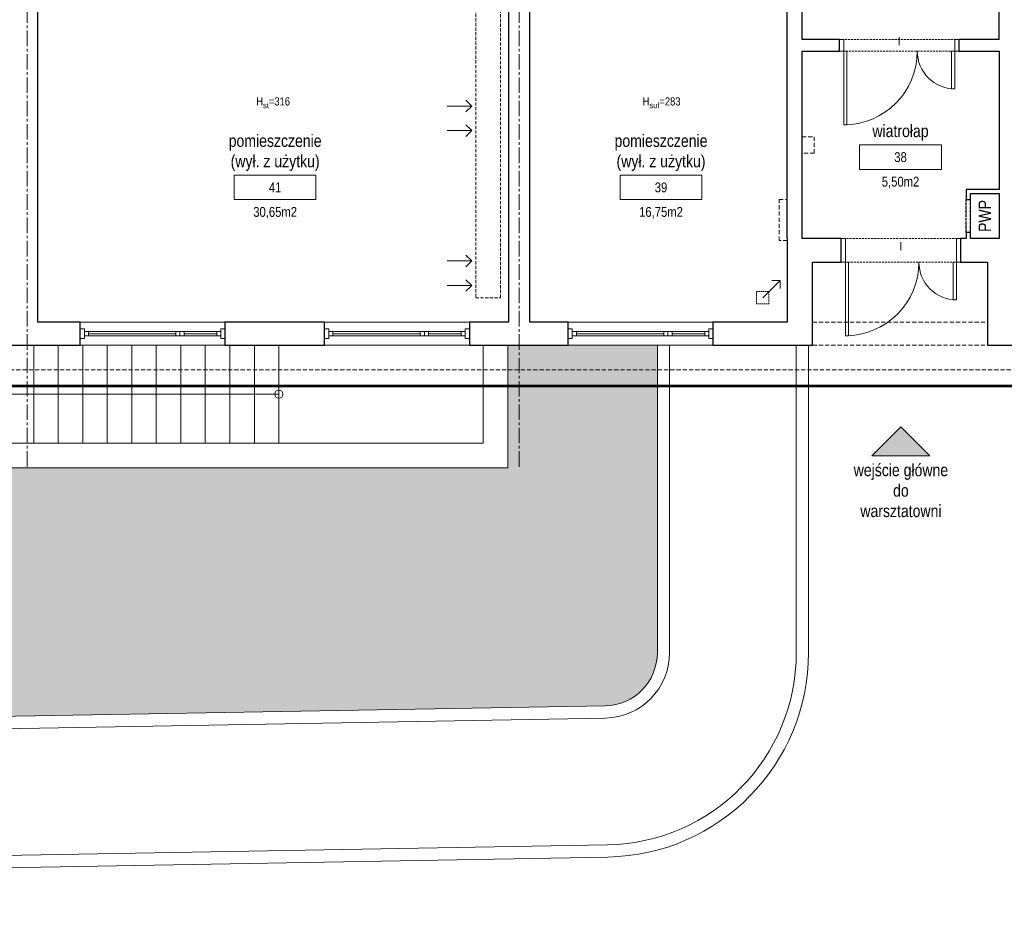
# Model space of a CAD drawing. Header units: millimetres. Extents: x 58673 to 77132, y 78327 to 116111.
# Tile 8 of 61: x 70455 to 71659, y 79997 to 81087. Entities that reach past the tile are written whole.
import ezdxf
from ezdxf.enums import TextEntityAlignment as Align

# ---------------------------------------------------------------- set-up
doc = ezdxf.new("R2010")
doc.units = ezdxf.units.MM
doc.header["$MEASUREMENT"] = 0
for name, pattern in [('_xref_ACAD-LSN_dyspozytornia_PW_rzuty_14$0$CENTER2', [28.575, 19.05, -3.175, 3.175, -3.175]), ('_xref_ACAD-LSN_dyspozytornia_PW_rzuty_14$0$DASHED', [19.05, 12.7, -6.35]), ('_xref_ACAD-LSN_dyspozytornia_PW_rzuty_14$0$HIDDEN2', [4.7625, 3.175, -1.5875])]:
    doc.linetypes.add(name, pattern=pattern)
doc.layers.get('0').update_dxf_attribs({"lineweight": 9})
for name, color, linetype, lineweight in [('_xref_ACAD-LSN_dyspozytornia_PW_rzuty_14$0$A drzwi płytowe', 250, 'Continuous', 9), ('_xref_ACAD-LSN_dyspozytornia_PW_rzuty_14$0$A hatch', 250, 'Continuous', 5), ('_xref_ACAD-LSN_dyspozytornia_PW_rzuty_14$0$A hydrant', 250, 'Continuous', 13), ('_xref_ACAD-LSN_dyspozytornia_PW_rzuty_14$0$A opis', 250, 'Continuous', 13), ('_xref_ACAD-LSN_dyspozytornia_PW_rzuty_14$0$A opis pom', 250, 'Continuous', 9), ('_xref_ACAD-LSN_dyspozytornia_PW_rzuty_14$0$A opis pom pow', 250, 'Continuous', 9), ('_xref_ACAD-LSN_dyspozytornia_PW_rzuty_14$0$A opis technologia', 250, 'Continuous', 13), ('_xref_ACAD-LSN_dyspozytornia_PW_rzuty_14$0$A widok', 250, 'Continuous', 9), ('_xref_ACAD-LSN_dyspozytornia_PW_rzuty_14$0$A widok wyżej', 250, '_xref_ACAD-LSN_dyspozytornia_PW_rzuty_14$0$DASHED', 9), ('_xref_ACAD-LSN_dyspozytornia_PW_rzuty_14$0$A zakres', 250, 'Continuous', 13), ('_xref_ACAD-LSN_dyspozytornia_PW_rzuty_14$0$A-Glaz', 250, 'Continuous', 9), ('_xref_ACAD-LSN_dyspozytornia_PW_rzuty_14$0$A-Wall', 250, 'Continuous', 25), ('_xref_ACAD-LSN_dyspozytornia_PW_rzuty_14$0$IS kanaly wentylacyjne', 250, '_xref_ACAD-LSN_dyspozytornia_PW_rzuty_14$0$DASHED', 9), ('_xref_ACAD-LSN_dyspozytornia_PW_rzuty_14$0$IS wentylacja kratki istniejace', 250, 'Continuous', 9), ('_xref_ACAD-LSN_dyspozytornia_PW_rzuty_14$0$S-Grid-Iden', 250, '_xref_ACAD-LSN_dyspozytornia_PW_rzuty_14$0$CENTER2', 9), ('xref', 8, 'Continuous', 9)]:
    doc.layers.add(name, color=color, linetype=linetype, lineweight=lineweight)
doc.layers.add('_xref_ACAD-LSN_dyspozytornia_PW_rzuty_14$0$A-Wall-Open', color=250, linetype='_xref_ACAD-LSN_dyspozytornia_PW_rzuty_14$0$HIDDEN2', lineweight=25, plot=False)
doc.styles.add('_xref_ACAD-LSN_dyspozytornia_PW_rzuty_14$0$Standard', font='ARIALN.TTF')
doc.styles.add('_xref_ACAD-LSN_dyspozytornia_PW_rzuty_14$0$STYL ASA', font='ARIALN.TTF')

# ---------------------------------------------------------------- blocks, each defined once
blk = doc.blocks.new('_xref_ACAD-LSN_dyspozytornia_PW_rzuty_14$0$wejscie')
h = blk.add_hatch(color=256)
h.dxf.hatch_style = 1
h.paths.add_polyline_path([(-35.4, -35.4), (0, 0), (35.4, -35.4)])
blk.add_lwpolyline([(-35.4, -35.4), (0, 0), (35.4, -35.4)], close=True)
blk = doc.blocks.new('_xref_ACAD-LSN_dyspozytornia_PW_rzuty_14$0$blok do okna')
for points in [[(28.5, 2.5), (33.5, 2.5), (33.5, -2.5), (28.5, -2.5)], [(33.5, 2.5), (38.5, 2.5), (38.5, -2.5), (33.5, -2.5)]]:
    blk.add_lwpolyline(points, close=True)
for points in [[(-78.5, 0), (28.5, 0)], [(38.5, 0), (78.5, 0)]]:
    blk.add_lwpolyline(points)
blk = doc.blocks.new('_xref_ACAD-LSN_dyspozytornia_PW_rzuty_14$0$tag wn')
blk.add_lwpolyline([(-25, -7.5), (25, -7.5), (25, 7.5), (-25, 7.5)], close=True)
at = {"style": '_xref_ACAD-LSN_dyspozytornia_PW_rzuty_14$0$STYL ASA'}
blk.add_attdef('ROOM:NO', text='', height=6, dxfattribs=at).set_placement((0, 0), align=Align.MIDDLE_CENTER)
at = {"layer": '_xref_ACAD-LSN_dyspozytornia_PW_rzuty_14$0$A opis pom pow', "style": '_xref_ACAD-LSN_dyspozytornia_PW_rzuty_14$0$STYL ASA'}
blk.add_attdef('ROOM:AREA', text='', height=6, dxfattribs=at).set_placement((0, -15), align=Align.MIDDLE_CENTER)
blk = doc.blocks.new('_xref_ACAD-LSN_dyspozytornia_PW_rzuty_14$0$środek')
blk.add_line((0, 0), (0, -10))
blk = doc.blocks.new('_xref_ACAD-LSN_dyspozytornia_PW_rzuty_14')
at = {"layer": '_xref_ACAD-LSN_dyspozytornia_PW_rzuty_14$0$A hatch', "transparency": 33554495}
h = blk.add_hatch(dxfattribs=at)
h.set_pattern_fill('GRASS', color=256, scale=4)
h.set_pattern_definition([(90, (0, -10000), (-71.84205, 71.84205), [19.05, -124.6341]), (45, (0, -10000), (-71.84205, 71.84205), [19.05, -82.55]), (135, (0, -10000), (-71.84205, -71.84205), [19.05, -82.55])])
edge = h.paths.add_edge_path()
edge.add_spline(control_points=[(73831.5, 78934.7), (73821.4, 78950.9), (73811.2, 78967.1), (73777.9, 79019.7), (73754.3, 79055.7), (73718.4, 79105.4), (73707.4, 79120), (73684.5, 79148.7), (73672.7, 79162.8), (73654.4, 79183.4), (73648.1, 79190.1), (73632.7, 79206.4), (73623.4, 79215.8), (73602.5, 79235.9), (73590.9, 79246.5), (73522.6, 79306.1), (73459.4, 79350), (73322.2, 79426.9), (73248.2, 79459.9), (73070, 79523.2), (72963.1, 79549.8), (72743.3, 79584.7), (72630.3, 79593.1), (72404.9, 79591.7), (72292.4, 79581.9), (72113.1, 79551), (72044.1, 79535), (71910.9, 79495.5), (71846.7, 79472), (71725, 79417.5), (71667.5, 79386.5), (71560.8, 79317.1), (71511.7, 79278.7), (71449.3, 79219.1), (71431.8, 79201), (71407, 79172.8), (71399, 79163.2), (71383.4, 79143.8), (71375.9, 79133.9), (71359, 79110.8), (71349.9, 79097.5), (71316.2, 79045.2), (71294.2, 79004.5), (71248.1, 78905.3), (71225.8, 78845.3), (71186.7, 78721.6), (71169.7, 78657.8), (71142.4, 78545.8), (71131.5, 78498.1), (71120.5, 78450.3)], knot_values=[0, 0, 0, 0, 57.207065, 57.207065, 187.181956, 187.181956, 242.95388, 242.95388, 298.725803, 298.725803, 326.611765, 326.611765, 366.532108, 366.532108, 413.640335, 413.640335, 636.601339, 636.601339, 859.562342, 859.562342, 1147.4948, 1147.4948, 1435.427258, 1435.427258, 1723.359715, 1723.359715, 1909.892427, 1909.892427, 2096.425139, 2096.425139, 2282.95785, 2282.95785, 2469.490562, 2469.490562, 2547.228377, 2547.228377, 2586.097284, 2586.097284, 2624.966192, 2624.966192, 2675.594063, 2675.594063, 2819.436148, 2819.436148, 3012.724073, 3012.724073, 3206.011998, 3206.011998, 3347.114496, 3347.114496, 3347.114496, 3347.114496], degree=3, periodic=0)
edge.add_line((71120.5, 78450.3), (73831.5, 78934.7))
h.paths.add_polyline_path([(69699.2, 79521.8), (65252.1, 79442.8), (65252.1, 78327.2), (70701.7, 78327.2), (70701.7, 78536.9, 0.419422)])
h.paths.add_polyline_path([(66521.6, 80689.2), (65352.7, 80689.2), (65352.7, 80659.2), (65323.2, 80659.2), (65323.2, 80689.2), (65229.9, 80689.2), (65239.6, 80142.7), (66521.6, 80165.5)])
edge = h.paths.add_edge_path()
edge.add_line((67744.6, 80689.2), (68718.7, 80689.2))
edge.add_line((68718.7, 80689.2), (68718.7, 80265.3))
edge.add_arc((68483.7, 80265.3), 235, -15.0402, 0, ccw=False)
edge.add_line((68710.7, 80204.3), (67744.6, 80187.2))
edge.add_line((67744.6, 80187.2), (67744.6, 80689.2))
edge = h.paths.add_edge_path()
edge.add_line((69340.2, 80689.2), (69815.7, 80689.2))
edge.add_line((69815.7, 80689.2), (69815.7, 80223.9))
edge.add_line((69815.7, 80223.9), (69350.6, 80215.7))
edge.add_arc((69575.2, 80284.7), 235, 180, 197.0741, ccw=False)
edge.add_line((69340.2, 80284.7), (69340.2, 80689.2))
edge = h.paths.add_edge_path()
edge.add_line((70216.7, 80539.2), (71051.7, 80539.2))
edge.add_line((71051.7, 80539.2), (71051.7, 80689.2))
edge.add_line((71051.7, 80689.2), (71234.7, 80689.2))
edge.add_line((71234.7, 80689.2), (71234.7, 80313))
edge.add_arc((71169.7, 80313), 65, 271.0169, 360, ccw=False)
edge.add_line((71170.8, 80248), (70216.7, 80231.1))
edge.add_line((70216.7, 80231.1), (70216.7, 80539.2))
edge = h.paths.add_edge_path()
edge.add_line((72662.7, 80689.2), (72890.7, 80689.2))
edge.add_line((72890.7, 80689.2), (72890.7, 80659.2))
edge.add_line((72890.7, 80659.2), (72903.7, 80659.2))
edge.add_line((72903.7, 80659.2), (72901.8, 80108.7))
edge.add_arc((72897.7, 80343.7), 235, 180, 271.0169, ccw=False)
edge.add_line((72662.7, 80343.7), (72662.7, 80689.2))
at = {"layer": '_xref_ACAD-LSN_dyspozytornia_PW_rzuty_14$0$A drzwi płytowe', "linetype": 'Continuous', "lineweight": 9, "ltscale": 0.2}
for points in [[(71462.7, 81063.2), (71457.7, 81063.2), (71457.7, 81048.7), (71462.7, 81048.7)], [(71598.7, 81063.2), (71603.7, 81063.2), (71603.7, 81048.7), (71598.7, 81048.7)], [(71464.7, 80819.7), (71459.7, 80819.7), (71459.7, 80790.7), (71464.7, 80790.7)], [(71600.7, 80819.7), (71605.7, 80819.7), (71605.7, 80790.7), (71600.7, 80790.7)]]:
    blk.add_lwpolyline(points, close=True, dxfattribs=at)
at = {"layer": '_xref_ACAD-LSN_dyspozytornia_PW_rzuty_14$0$A drzwi płytowe', "linetype": 'Continuous', "lineweight": 9}
for points in [[(71462.7, 80958.7), (71466.7, 80958.7), (71466.7, 81048.7), (71462.7, 81048.7)], [(71598.7, 81048.7), (71594.7, 81048.7), (71594.7, 81002.7), (71598.7, 81002.7)], [(71464.7, 80700.7), (71468.7, 80700.7), (71468.7, 80790.7), (71464.7, 80790.7)], [(71600.7, 80790.7), (71596.7, 80790.7), (71596.7, 80744.7), (71600.7, 80744.7)]]:
    blk.add_lwpolyline(points, close=True, dxfattribs=at)
at = {"layer": '_xref_ACAD-LSN_dyspozytornia_PW_rzuty_14$0$A drzwi płytowe', "linetype": 'Continuous', "lineweight": 9, "ltscale": 0.2, "extrusion": (0, 0, -1)}
for centre in [(-71462.7, 81048.7), (-71464.7, 80790.7)]:
    blk.add_arc(centre, 90, 180, 270, dxfattribs=at)
at = {"layer": '_xref_ACAD-LSN_dyspozytornia_PW_rzuty_14$0$A drzwi płytowe', "linetype": 'Continuous', "lineweight": 9, "ltscale": 0.2}
for centre in [(71598.7, 81048.7), (71600.7, 80790.7)]:
    blk.add_arc(centre, 46, 180, 270, dxfattribs=at)
at = {"layer": '_xref_ACAD-LSN_dyspozytornia_PW_rzuty_14$0$A hatch'}
for points in [[(69325.2, 80689.2), (69325.2, 80284.7, 0.419422), (69579.7, 80034.7), (71174.1, 80063, 0.409025), (71419.7, 80313), (71419.7, 80689.2)], [(69340.2, 80689.2), (69340.2, 80284.7, 0.419422), (69579.4, 80049.7), (71173.9, 80078, 0.409025), (71404.7, 80313), (71404.7, 80689.2)], [(70201.7, 80689.2), (70201.7, 80215.8), (71171.1, 80233, 0.409025), (71249.7, 80313), (71249.7, 80689.2)], [(70216.7, 80539.2), (70216.7, 80231.1), (71170.8, 80248, 0.409025), (71234.7, 80313), (71234.7, 80689.2)]]:
    blk.add_lwpolyline(points, format="xyb", dxfattribs=at)
at = {"layer": '_xref_ACAD-LSN_dyspozytornia_PW_rzuty_14$0$A hydrant'}
blk.add_lwpolyline([(71617.7, 80874.7), (71652.7, 80874.7), (71652.7, 80819.7), (71617.7, 80819.7)], close=True, dxfattribs=at)
at = {"layer": '_xref_ACAD-LSN_dyspozytornia_PW_rzuty_14$0$A widok'}
for points in [[(71021.7, 80689.2), (71021.7, 80569.2), (70201.7, 80569.2), (70201.7, 80539.2), (71051.7, 80539.2), (71051.7, 80689.2)], [(70771.7, 80629.2), (70201.7, 80629.2)]]:
    blk.add_lwpolyline(points, dxfattribs=at)
for points in [[(70471.7, 80689.2), (70441.7, 80689.2), (70441.7, 80569.2), (70471.7, 80569.2)], [(70501.7, 80689.2), (70471.7, 80689.2), (70471.7, 80569.2), (70501.7, 80569.2)], [(70531.7, 80689.2), (70501.7, 80689.2), (70501.7, 80569.2), (70531.7, 80569.2)], [(70561.7, 80689.2), (70531.7, 80689.2), (70531.7, 80569.2), (70561.7, 80569.2)], [(70591.7, 80689.2), (70561.7, 80689.2), (70561.7, 80569.2), (70591.7, 80569.2)], [(70621.7, 80689.2), (70591.7, 80689.2), (70591.7, 80569.2), (70621.7, 80569.2)], [(70651.7, 80689.2), (70621.7, 80689.2), (70621.7, 80569.2), (70651.7, 80569.2)], [(70681.7, 80689.2), (70651.7, 80689.2), (70651.7, 80569.2), (70681.7, 80569.2)], [(70711.7, 80689.2), (70681.7, 80689.2), (70681.7, 80569.2), (70711.7, 80569.2)], [(70741.7, 80689.2), (70711.7, 80689.2), (70711.7, 80569.2), (70741.7, 80569.2)], [(70771.7, 80689.2), (70741.7, 80689.2), (70741.7, 80569.2), (70771.7, 80569.2)], [(71021.7, 80689.2), (70771.7, 80689.2), (70771.7, 80569.2), (71021.7, 80569.2)]]:
    blk.add_lwpolyline(points, close=True, dxfattribs=at)
blk.add_circle((70771.7, 80629.2), 5, dxfattribs=at)
at = {"layer": '_xref_ACAD-LSN_dyspozytornia_PW_rzuty_14$0$A widok wyżej', "linetype": '_xref_ACAD-LSN_dyspozytornia_PW_rzuty_14$0$DASHED', "lineweight": 9, "ltscale": 0.2}
for p, q in [((71603.7, 81063.2), (71457.7, 81063.2)), ((71457.7, 81048.7), (71603.7, 81048.7)), ((71612.7, 80867.2), (71612.7, 80827.2)), ((71617.7, 80827.2), (71617.7, 80867.2)), ((71605.7, 80819.7), (71459.7, 80819.7)), ((71459.7, 80790.7), (71605.7, 80790.7)), ((70705.7, 80717.2), (70528.7, 80717.2)), ((71004.7, 80717.2), (70827.7, 80717.2)), ((71302.7, 80717.2), (71125.7, 80717.2)), ((70528.7, 80689.2), (70705.7, 80689.2)), ((70827.7, 80689.2), (71004.7, 80689.2)), ((71125.7, 80689.2), (71302.7, 80689.2))]:
    blk.add_line(p, q, dxfattribs=at)
at = {"layer": '_xref_ACAD-LSN_dyspozytornia_PW_rzuty_14$0$A widok wyżej', "ltscale": 0.4}
for points in [[(71411.7, 80944.2), (71426.7, 80944.2), (71426.7, 80924.2), (71411.7, 80924.2)], [(71424.7, 80717.2), (71638.7, 80717.2)], [(71424.7, 80689.2), (71639.7, 80689.2)], [(65352.7, 80659.2), (72855.7, 80659.2)]]:
    blk.add_lwpolyline(points, dxfattribs=at)
blk.add_lwpolyline([(71383.7, 80867.2), (71393.7, 80867.2), (71393.7, 80817.2), (71383.7, 80817.2)], close=True, dxfattribs=at)
at = {"layer": '_xref_ACAD-LSN_dyspozytornia_PW_rzuty_14$0$A zakres', "linetype": '_xref_ACAD-LSN_dyspozytornia_PW_rzuty_14$0$DASHED', "const_width": 3}
blk.add_lwpolyline([(67446.2, 82031.2), (67446.2, 80639.2), (72869.7, 80639.2), (72869.7, 82031.2)], close=True, dxfattribs=at)
at = {"layer": '_xref_ACAD-LSN_dyspozytornia_PW_rzuty_14$0$A-Glaz', "linetype": 'Continuous', "lineweight": 9}
for p, q in [((70528.7, 80717.2), (70705.7, 80717.2)), ((70827.7, 80717.2), (71004.7, 80717.2)), ((71125.7, 80717.2), (71302.7, 80717.2)), ((70538.7, 80700.7), (70538.7, 80705.7)), ((70695.7, 80700.7), (70695.7, 80705.7)), ((70837.7, 80700.7), (70837.7, 80705.7)), ((70994.7, 80700.7), (70994.7, 80705.7)), ((71135.7, 80700.7), (71135.7, 80705.7)), ((71292.7, 80700.7), (71292.7, 80705.7)), ((70528.7, 80689.2), (70705.7, 80689.2)), ((70827.7, 80689.2), (71004.7, 80689.2)), ((71125.7, 80689.2), (71302.7, 80689.2))]:
    blk.add_line(p, q, dxfattribs=at)
for points in [[(70533.7, 80709.2), (70528.7, 80709.2), (70528.7, 80697.2), (70533.7, 80697.2)], [(70700.7, 80709.2), (70705.7, 80709.2), (70705.7, 80697.2), (70700.7, 80697.2)], [(70832.7, 80709.2), (70827.7, 80709.2), (70827.7, 80697.2), (70832.7, 80697.2)], [(70999.7, 80709.2), (71004.7, 80709.2), (71004.7, 80697.2), (70999.7, 80697.2)], [(71130.7, 80709.2), (71125.7, 80709.2), (71125.7, 80697.2), (71130.7, 80697.2)], [(71297.7, 80709.2), (71302.7, 80709.2), (71302.7, 80697.2), (71297.7, 80697.2)], [(70533.7, 80700.7), (70533.7, 80705.7), (70700.7, 80705.7), (70700.7, 80700.7)], [(70832.7, 80700.7), (70832.7, 80705.7), (70999.7, 80705.7), (70999.7, 80700.7)], [(71130.7, 80700.7), (71130.7, 80705.7), (71297.7, 80705.7), (71297.7, 80700.7)]]:
    blk.add_lwpolyline(points, close=True, dxfattribs=at)
at = {"layer": '_xref_ACAD-LSN_dyspozytornia_PW_rzuty_14$0$A-Wall', "linetype": 'Continuous', "lineweight": 25}
for p, q in [((71411.7, 81063.2), (71411.7, 81270.2)), ((71652.7, 81063.2), (71652.7, 81272.2)), ((71393.7, 80819.7), (71393.7, 81244.2)), ((70476.7, 80717.2), (70476.7, 81226.2)), ((71052.7, 81226.2), (71052.7, 80717.2)), ((71078.7, 80717.2), (71078.7, 81226.2)), ((71457.7, 81063.2), (71411.7, 81063.2)), ((71457.7, 81048.7), (71457.7, 81063.2)), ((71652.7, 81063.2), (71603.7, 81063.2)), ((71603.7, 81063.2), (71603.7, 81048.7)), ((71411.7, 80819.7), (71411.7, 81048.7)), ((71411.7, 81048.7), (71457.7, 81048.7)), ((71603.7, 81048.7), (71652.7, 81048.7)), ((71652.7, 81048.7), (71652.7, 80879.7)), ((71612.7, 80879.7), (71612.7, 80867.2)), ((71652.7, 80879.7), (71612.7, 80879.7)), ((71612.7, 80867.2), (71617.7, 80867.2)), ((71617.7, 80867.2), (71617.7, 80874.7)), ((71617.7, 80874.7), (71652.7, 80874.7)), ((71652.7, 80874.7), (71652.7, 80819.7)), ((71393.7, 80819.7), (71393.7, 80717.2)), ((71459.7, 80819.7), (71411.7, 80819.7)), ((71459.7, 80790.7), (71459.7, 80819.7)), ((71612.7, 80819.7), (71605.7, 80819.7)), ((71605.7, 80819.7), (71605.7, 80790.7)), ((71617.7, 80827.2), (71612.7, 80827.2)), ((71612.7, 80827.2), (71612.7, 80819.7)), ((71617.7, 80819.7), (71617.7, 80827.2)), ((71652.7, 80819.7), (71617.7, 80819.7)), ((71424.7, 80790.7), (71459.7, 80790.7)), ((71424.7, 80689.2), (71424.7, 80790.7)), ((71605.7, 80790.7), (71638.7, 80790.7)), ((71638.7, 80790.7), (71638.7, 80689.2)), ((70528.7, 80717.2), (70476.7, 80717.2)), ((70528.7, 80689.2), (70528.7, 80717.2)), ((70705.7, 80717.2), (70705.7, 80689.2)), ((70827.7, 80717.2), (70705.7, 80717.2)), ((70827.7, 80689.2), (70827.7, 80717.2)), ((71004.7, 80717.2), (71004.7, 80689.2)), ((71052.7, 80717.2), (71004.7, 80717.2)), ((71125.7, 80717.2), (71078.7, 80717.2)), ((71125.7, 80689.2), (71125.7, 80717.2)), ((71302.7, 80717.2), (71302.7, 80689.2)), ((71393.7, 80717.2), (71302.7, 80717.2)), ((70408.7, 80689.2), (70528.7, 80689.2)), ((70705.7, 80689.2), (70827.7, 80689.2)), ((71004.7, 80689.2), (71125.7, 80689.2)), ((71302.7, 80689.2), (71424.7, 80689.2)), ((71638.7, 80689.2), (71742.7, 80689.2))]:
    blk.add_line(p, q, dxfattribs=at)
at = {"layer": '_xref_ACAD-LSN_dyspozytornia_PW_rzuty_14$0$A-Wall-Open', "linetype": '_xref_ACAD-LSN_dyspozytornia_PW_rzuty_14$0$HIDDEN2', "lineweight": 25}
for p, q in [((71612.7, 80827.2), (71612.7, 80867.2)), ((71617.7, 80827.2), (71617.7, 80867.2))]:
    blk.add_line(p, q, dxfattribs=at)
at = {"layer": '_xref_ACAD-LSN_dyspozytornia_PW_rzuty_14$0$IS kanaly wentylacyjne', "ltscale": 0.3}
blk.add_lwpolyline([(70959.7, 81519.2), (70929.7, 81519.2), (70929.7, 81186.2), (71012.7, 81186.2), (71012.7, 80747.2), (71042.7, 80747.2), (71042.7, 81216.2), (70959.7, 81216.2)], close=True, dxfattribs=at)
at = {"layer": '_xref_ACAD-LSN_dyspozytornia_PW_rzuty_14$0$IS kanaly wentylacyjne', "linetype": 'ByBlock', "ltscale": 0.3}
for points in [[(71000.6, 80974.6), (71007.7, 80981.7), (71000.6, 80988.8)], [(71007.7, 80981.7), (70977.7, 80981.7)], [(71007.7, 80951.7), (70977.7, 80951.7)], [(71000.6, 80944.6), (71007.7, 80951.7), (71000.6, 80958.8)], [(71007.7, 80792.2), (70977.7, 80792.2)], [(71000.6, 80785.1), (71007.7, 80792.2), (71000.6, 80799.3)], [(71000.6, 80755.1), (71007.7, 80762.2), (71000.6, 80769.3)], [(71007.7, 80762.2), (70977.7, 80762.2)]]:
    blk.add_lwpolyline(points, dxfattribs=at)
at = {"layer": '_xref_ACAD-LSN_dyspozytornia_PW_rzuty_14$0$IS wentylacja kratki istniejace'}
for points in [[(71384.9, 80768.4), (71363.7, 80747.2)], [(71384.9, 80758.4), (71384.9, 80768.4), (71374.9, 80768.4)]]:
    blk.add_lwpolyline(points, dxfattribs=at)
at = {"layer": '_xref_ACAD-LSN_dyspozytornia_PW_rzuty_14$0$IS wentylacja kratki istniejace', "linetype": '_xref_ACAD-LSN_dyspozytornia_PW_rzuty_14$0$HIDDEN2', "ltscale": 0.5}
blk.add_lwpolyline([(71356.2, 80754.7), (71371.2, 80754.7), (71371.2, 80739.7), (71356.2, 80739.7)], close=True, dxfattribs=at)
at = {"layer": '_xref_ACAD-LSN_dyspozytornia_PW_rzuty_14$0$S-Grid-Iden'}
for points in [[(70463.7, 82131.2), (70463.7, 80539.2)], [(71065.7, 82131.2), (71065.7, 80539.2)]]:
    blk.add_lwpolyline(points, dxfattribs=at)
blk.add_blockref('_xref_ACAD-LSN_dyspozytornia_PW_rzuty_14$0$wejscie', (71532.7, 80589.2))
at = {"layer": '_xref_ACAD-LSN_dyspozytornia_PW_rzuty_14$0$A drzwi płytowe', "linetype": 'Continuous', "lineweight": 9, "ltscale": 0.2, "rotation": 180}
for p in [(71530.7, 81056), (71532.7, 80805.2)]:
    blk.add_blockref('_xref_ACAD-LSN_dyspozytornia_PW_rzuty_14$0$środek', p, dxfattribs=at)
at = {"layer": '_xref_ACAD-LSN_dyspozytornia_PW_rzuty_14$0$A opis pom', "linetype": 'Continuous', "lineweight": 9, "xscale": 2, "yscale": 2, "zscale": 2}
for p, values in [((71532.2, 80919.2), {'ROOM:NO': '38', 'ROOM:AREA': '5,50m2'}), ((70767.1, 80882.2), {'ROOM:NO': '41', 'ROOM:AREA': '30,65m2'}), ((71239.2, 80882.2), {'ROOM:NO': '39', 'ROOM:AREA': '16,75m2'})]:
    blk.add_blockref('_xref_ACAD-LSN_dyspozytornia_PW_rzuty_14$0$tag wn', p, dxfattribs=at).add_auto_attribs(values)
at = {"layer": '_xref_ACAD-LSN_dyspozytornia_PW_rzuty_14$0$A-Glaz', "linetype": 'Continuous', "lineweight": 9, "extrusion": (0, 0, -1), "zscale": -1, "rotation": 180}
for p in [(-70617.2, 80703.2), (-70916.2, 80703.2), (-71214.2, 80703.2)]:
    blk.add_blockref('_xref_ACAD-LSN_dyspozytornia_PW_rzuty_14$0$blok do okna', p, dxfattribs=at)
at = {"layer": '_xref_ACAD-LSN_dyspozytornia_PW_rzuty_14$0$A hydrant', "insert": (71635.2, 80847.2), "char_height": 15, "attachment_point": 5, "rotation": 90, "style": '_xref_ACAD-LSN_dyspozytornia_PW_rzuty_14$0$STYL ASA'}
blk.add_mtext_dynamic_manual_height_columns('\\pxqc;PWP', width=187.649, gutter_width=1, heights=[0], dxfattribs=at)
at = {"layer": '_xref_ACAD-LSN_dyspozytornia_PW_rzuty_14$0$A opis', "linetype": 'Continuous', "lineweight": 9, "char_height": 10, "attachment_point": 5, "style": '_xref_ACAD-LSN_dyspozytornia_PW_rzuty_14$0$Standard'}
for s, insert in [('\\A1;\\pxqc;H{\\H0.7x;\\S^ st;}=316', (70764.7, 80985.7)), ('\\A1;\\pxqc;H{\\H0.7x;\\S^ suf;}=283', (71239.9, 80985.7))]:
    blk.add_mtext_dynamic_manual_height_columns(s, width=72.748, gutter_width=1, heights=[0], dxfattribs=dict(at, insert=insert))
at = {"layer": '_xref_ACAD-LSN_dyspozytornia_PW_rzuty_14$0$A opis technologia', "char_height": 15, "style": '_xref_ACAD-LSN_dyspozytornia_PW_rzuty_14$0$STYL ASA'}
for s, width, insert, attachment_point in [('wiatrołap', 187.649, (71532.2, 80939.2), 8), ('pomieszczenie\\P(wył. z użytku)', 187.649, (70767.1, 80902.2), 8), ('pomieszczenie\\P(wył. z użytku)', 187.649, (71239.2, 80902.2), 8), ('wejście główne do warsztatowni', 122.547, (71532.7, 80543.9), 2)]:
    blk.add_mtext_dynamic_manual_height_columns(s, width=width, gutter_width=1, heights=[0], dxfattribs=dict(at, insert=insert, attachment_point=attachment_point))

msp = doc.modelspace()

# ---------------------------------------------------------------- block references
at = {"layer": 'xref'}
msp.add_blockref('_xref_ACAD-LSN_dyspozytornia_PW_rzuty_14', (0, 0), dxfattribs=at)

doc.saveas('drawing.dxf')
